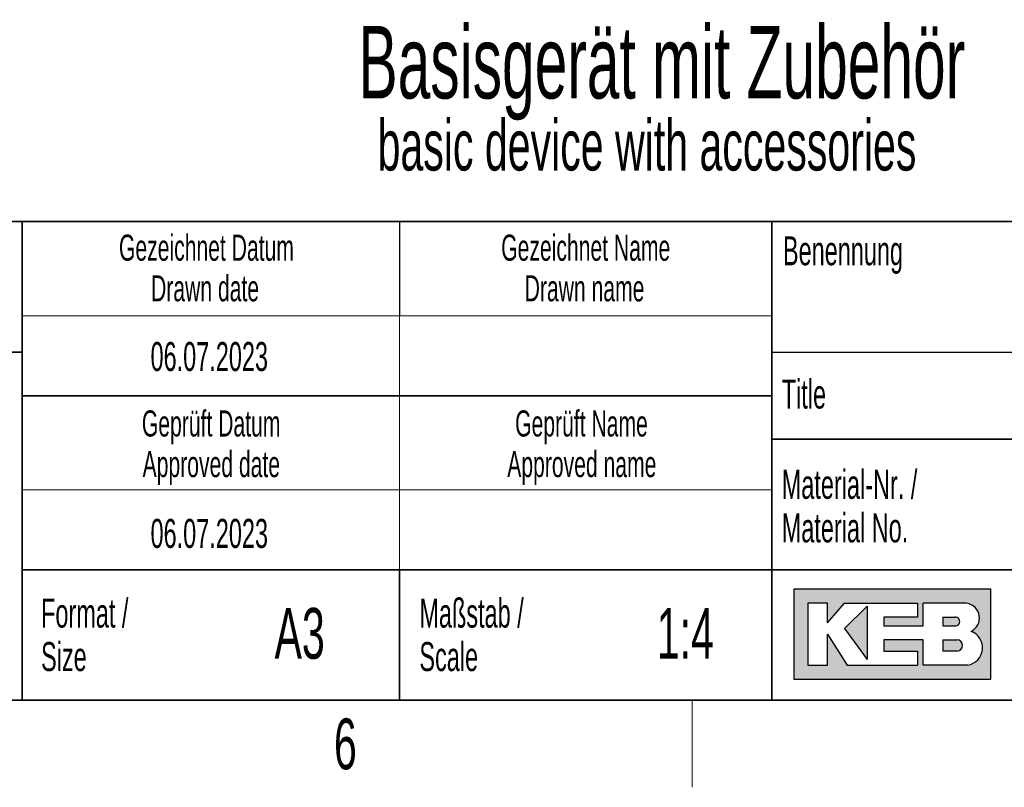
# Paper-space layout 'Blatt2' of a CAD drawing. Header units: millimetres. Extents: x 5 to 418, y 2 to 292.
# Tile 10 of 29: x 266 to 334, y 6 to 59. Entities that reach past the tile are written whole.
import ezdxf

# ---------------------------------------------------------------- set-up
doc = ezdxf.new("R2010")
doc.units = ezdxf.units.MM
doc.layers.add('SLD-0', color=7, linetype='Continuous')
doc.styles.add('SLDTEXTSTYLE0', font='TXT', dxfattribs={"width": 0.605})

psp = doc.layouts.new('Blatt2')

# ---------------------------------------------------------------- hatches: boundary and pattern name
at = {"linetype": 'Continuous'}
h = psp.add_hatch(color=7, dxfattribs=at)
h.paths.add_polyline_path([(319.519086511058, 13.45626988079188), (333.083981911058, 13.45626988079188), (333.083981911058, 19.65736492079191), (319.519086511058, 19.65736492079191)], flags=0)
edge = h.paths.add_edge_path(flags=0)
edge.add_arc((331.3188604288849, 15.61738520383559), 1.20464082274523, -81.72003226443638, 70.1709600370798, ccw=False)
edge.add_line((331.4923410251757, 14.42530131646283), (331.480008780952, 14.42519098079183))
edge.add_line((331.480008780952, 14.42519098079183), (328.4331606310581, 14.42519098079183))
edge.add_line((328.4331606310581, 14.42519098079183), (328.4331606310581, 16.16924896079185))
edge.add_line((328.4331606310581, 16.16924896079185), (325.7201815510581, 16.16924896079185))
edge.add_line((325.7201815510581, 16.16924896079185), (325.7201815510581, 15.39411208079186))
edge.add_line((325.7201815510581, 15.39411208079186), (328.0455921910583, 15.39411208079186))
edge.add_line((328.0455921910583, 15.39411208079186), (328.0455921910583, 14.42519098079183))
edge.add_line((328.0455921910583, 14.42519098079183), (323.2009866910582, 14.42519098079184))
edge.add_line((323.2009866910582, 14.42519098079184), (321.8444971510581, 16.55681740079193))
edge.add_line((321.8444971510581, 16.55681740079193), (321.8444971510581, 14.42519098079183))
edge.add_line((321.8444971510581, 14.42519098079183), (320.4880076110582, 14.42519098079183))
edge.add_line((320.4880076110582, 14.42519098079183), (320.4880076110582, 18.68844382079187))
edge.add_line((320.4880076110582, 18.68844382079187), (321.8444971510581, 18.68844382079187))
edge.add_line((321.8444971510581, 18.68844382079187), (321.8444971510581, 17.33195428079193))
edge.add_line((321.8444971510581, 17.33195428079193), (323.0072024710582, 18.68844382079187))
edge.add_line((323.0072024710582, 18.68844382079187), (328.0455921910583, 18.68844382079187))
edge.add_line((328.0455921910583, 18.68844382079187), (328.0455921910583, 17.71952272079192))
edge.add_line((328.0455921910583, 17.71952272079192), (325.7201815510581, 17.71952272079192))
edge.add_line((325.7201815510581, 17.71952272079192), (325.7201815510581, 17.13817006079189))
edge.add_line((325.7201815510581, 17.13817006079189), (328.4331606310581, 17.13817006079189))
edge.add_line((328.4331606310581, 17.13817006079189), (328.4331606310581, 18.68844382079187))
edge.add_line((328.4331606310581, 18.68844382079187), (331.4242487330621, 18.68844382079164))
edge.add_line((331.4242487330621, 18.68844382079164), (331.4256482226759, 18.68844382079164))
edge.add_line((331.4256482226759, 18.68844382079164), (331.4259454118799, 18.68845828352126))
edge.add_arc((331.2860949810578, 17.67430640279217), 1.023749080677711, -64.45894120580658, 82.14849338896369, ccw=False)
psp.add_hatch(color=7, dxfattribs=at).paths.add_polyline_path([(324.5574762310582, 14.81275942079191), (324.557476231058, 18.49465960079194), (323.0072024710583, 16.94438584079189)], flags=0)
h = psp.add_hatch(color=7, dxfattribs=at)
edge = h.paths.add_edge_path(flags=0)
edge.add_line((329.7896501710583, 17.13817006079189), (330.6013652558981, 17.13817006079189))
edge.add_arc((330.6568434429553, 17.42884639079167), 0.2959232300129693, 259.1945394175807, 460.8054605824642)
edge.add_line((330.6013652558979, 17.71952272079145), (329.7896501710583, 17.71952272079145))
edge.add_line((329.7896501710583, 17.71952272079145), (329.7896501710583, 17.13817006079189))
h = psp.add_hatch(color=7, dxfattribs=at)
edge = h.paths.add_edge_path(flags=0)
edge.add_line((329.7896501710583, 15.39411208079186), (330.7588584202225, 15.39411208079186))
edge.add_arc((330.7588584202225, 15.78168052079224), 0.3875684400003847, 270.0000000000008, 450.0000000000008)
edge.add_line((330.7588584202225, 16.16924896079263), (330.7386620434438, 16.16924896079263))
edge.add_line((330.7386620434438, 16.16924896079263), (329.7896501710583, 16.16924896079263))
edge.add_line((329.7896501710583, 16.16924896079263), (329.7896501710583, 15.39411208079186))

# ---------------------------------------------------------------- linework, layer by layer
at = {"layer": 'SLD-0', "lineweight": 35}
for p, q in [((225.616731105, 45), (266.3304509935, 45)), ((266.3304509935, 12), (266.3304509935, 45)), ((266.3304509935, 45), (266.3304509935, 12)), ((318, 45), (266.3304509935, 45)), ((318, 45), (318, 12)), ((318, 45), (318, 40.1053465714)), ((318, 45), (408, 45)), ((318, 45), (318, 12)), ((225.616731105, 36), (266.3304509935, 36)), ((266.3304509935, 33), (318, 33)), ((408, 30), (318, 30)), ((266.3304509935, 21), (318, 21)), ((292.3304509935, 21), (292.3304509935, 12)), ((318, 21), (390, 21)), ((26, 12), (408, 12)), ((225.616731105, 12), (266.3304509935, 12)), ((266.3304509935, 12), (318, 12)), ((408, 12), (318, 12))]:
    psp.add_line(p, q, dxfattribs=at)
at = {"layer": 'SLD-0'}
for p, q in [((292.3304509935, 45), (292.3304509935, 38.5)), ((318, 36), (408, 36)), ((331.4242487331, 18.6884438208), (331.4256482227, 18.6884438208)), ((331.4256482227, 18.6884438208), (331.4259454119, 18.6884582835)), ((331.480008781, 14.4251909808), (331.4923410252, 14.4253013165))]:
    psp.add_line(p, q, dxfattribs=at)
at = {"layer": 'SLD-0', "lineweight": 18}
for p, q in [((266.3304509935, 38.5), (318, 38.5)), ((292.3304509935, 38.5), (292.3304509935, 33)), ((292.3304509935, 33), (292.3304509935, 26.5)), ((266.3304509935, 26.5), (318, 26.5)), ((292.3304509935, 26.5), (292.3304509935, 21)), ((312.5, 6), (312.5, 12))]:
    psp.add_line(p, q, dxfattribs=at)
at = {"layer": 'SLD-0', "linetype": 'Continuous'}
for p, q in [((333.0839819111, 19.6573649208), (319.5190865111, 19.6573649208)), ((319.5190865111, 19.6573649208), (319.5190865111, 13.4562698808)), ((333.0839819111, 13.4562698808), (333.0839819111, 19.6573649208)), ((321.8444971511, 18.6884438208), (320.4880076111, 18.6884438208)), ((320.4880076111, 18.6884438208), (320.4880076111, 14.4251909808)), ((321.8444971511, 17.3319542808), (323.0072024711, 18.6884438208)), ((321.8444971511, 17.3319542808), (321.8444971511, 18.6884438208)), ((323.0072024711, 18.6884438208), (328.0455921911, 18.6884438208)), ((324.5574762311, 18.4946596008), (323.0072024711, 16.9443858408)), ((324.5574762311, 18.4946596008), (324.5574762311, 14.8127594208)), ((328.0455921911, 18.6884438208), (328.0455921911, 17.7195227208)), ((331.4242487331, 18.6884438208), (328.4331606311, 18.6884438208)), ((328.4331606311, 17.1381700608), (328.4331606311, 18.6884438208)), ((331.4242487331, 18.6884438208), (331.4256482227, 18.6884438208)), ((331.4256482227, 18.6884438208), (331.4259454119, 18.6884582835)), ((325.7201815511, 17.7195227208), (325.7201815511, 17.1381700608)), ((328.0455921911, 17.7195227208), (325.7201815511, 17.7195227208)), ((329.7896501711, 17.7195227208), (330.6013652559, 17.7195227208)), ((329.7896501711, 17.7195227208), (329.7896501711, 17.1381700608)), ((325.7201815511, 17.1381700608), (328.4331606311, 17.1381700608)), ((329.7896501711, 17.1381700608), (330.6013652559, 17.1381700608)), ((321.8444971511, 14.4251909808), (321.8444971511, 16.5568174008)), ((321.8444971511, 16.5568174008), (323.2009866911, 14.4251909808)), ((323.0072024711, 16.9443858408), (324.5574762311, 14.8127594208)), ((325.7201815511, 16.1692489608), (325.7201815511, 15.3941120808)), ((328.4331606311, 16.1692489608), (325.7201815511, 16.1692489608)), ((328.4331606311, 14.4251909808), (328.4331606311, 16.1692489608)), ((329.7896501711, 16.1692489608), (330.7588584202, 16.1692489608)), ((329.7896501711, 16.1692489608), (329.7896501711, 15.3941120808)), ((330.7386620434, 16.1692489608), (330.7588584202, 16.1692489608)), ((325.7201815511, 15.3941120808), (328.0455921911, 15.3941120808)), ((328.0455921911, 15.3941120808), (328.0455921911, 14.4251909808)), ((330.7588584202, 15.3941120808), (329.7896501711, 15.3941120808)), ((320.4880076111, 14.4251909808), (321.8444971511, 14.4251909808)), ((323.2009866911, 14.4251909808), (328.0455921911, 14.4251909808)), ((331.480008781, 14.4251909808), (328.4331606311, 14.4251909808)), ((331.480008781, 14.4251909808), (331.4923410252, 14.4253013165)), ((319.5190865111, 13.4562698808), (333.0839819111, 13.4562698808))]:
    psp.add_line(p, q, dxfattribs=at)
for centre, radius, start, end in [((331.2860949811, 17.6743064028), 1.023749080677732, 295.5410587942, 82.148493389), ((330.656843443, 17.4288463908), 0.2959232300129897, 259.1945394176, 100.8054605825), ((331.3188604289, 15.6173852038), 1.204640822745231, 278.2799677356, 70.1709600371), ((330.7588584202, 15.7816805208), 0.3875684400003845, 270, 90)]:
    psp.add_arc(centre, radius, start, end, dxfattribs=at)

# ---------------------------------------------------------------- texts
at = {"layer": 'SLD-0', "style": 'SLDTEXTSTYLE0'}
for s, insert, char_height, attachment_point in [('Basisgerät mit Zubehör', (289.5082677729, 58.4917988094), 5, 1), ('basic device with accessories', (290.8207677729, 52.0232792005), 3.5, 1), ('Gezeichnet Datum', (279.0254468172, 44.103942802), 1.8, 2), ('Gezeichnet Name', (305.1708434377, 44.1039425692), 1.8, 2), ('Benennung', (318.7636716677, 43.9908879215), 2, 1), ('Drawn date', (278.9302899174, 41.3039429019), 1.8, 2), ('Drawn name', (305.0870934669, 41.303942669), 1.8, 2), ('06.07.2023', (279.2203041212, 36.6989570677), 2, 2), ('Title', (318.6797653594, 34.1107265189), 2, 1), ('Geprüft Datum', (279.349366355, 31.9851255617), 1.8, 2), ('Geprüft Name', (304.8761939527, 31.9851255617), 1.8, 2), ('Approved date', (279.3620221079, 29.1851256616), 1.8, 2), ('Approved name', (304.900256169, 29.1851256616), 1.8, 2), ('Material-Nr. /', (318.6797653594, 27.8878268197), 2, 1), ('06.07.2023', (279.2203041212, 24.5048723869), 2, 2), ('Material No.', (318.6797653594, 24.8878267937), 2, 1), ('Format /', (267.6250939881, 19.0115942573), 2, 1), ('Maßstab /', (293.7028556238, 19.0115944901), 2, 1), ('A3', (285.4514616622, 18.3608999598), 3.5, 2), ('1:4', (312.0403200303, 18.3609001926), 3.5, 2), ('Size', (267.6250939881, 16.0115942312), 2, 1), ('Scale', (293.7028556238, 16.011594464), 2, 1), ('6', (288.6027123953, 10.7429955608), 3.5, 2)]:
    psp.add_mtext(s, dxfattribs=dict(at, insert=insert, char_height=char_height, attachment_point=attachment_point))

doc.saveas('drawing.dxf')
